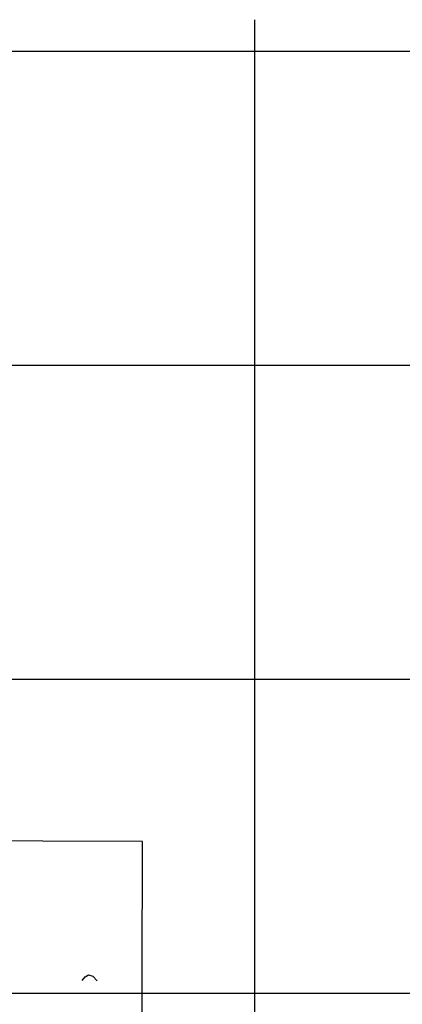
# Model space of a CAD drawing. Extents: x 312047 to 329088, y 8928324 to 8953812.
# Tile 124 of 125: x 323252 to 324471, y 8948964 to 8952100. Entities that reach past the tile are written whole.
import ezdxf

# ---------------------------------------------------------------- set-up
doc = ezdxf.new("R2010")
doc.units = 0
doc.header["$LTSCALE"] = 200
doc.header["$MEASUREMENT"] = 0
doc.layers.get('0').update_dxf_attribs({"linetype": 'CONTINUOUS'})
for name, color, linetype in [('C-MES', 251, 'CONTINUOUS'), ('NOVA MALHA', 1, 'CONTINUOUS'), ('PA-PRAN', 4, 'ZIGZAG')]:
    doc.layers.add(name, color=color, linetype=linetype)
doc.linetypes.add('ZIGZAG', pattern='A,0.0001,-0.2,[131,ltypeshp.shx,S=0.2,R=0,X=-0.2,Y=0],-0.4,[131,ltypeshp.shx,S=0.2,R=180,X=0.2,Y=0],-0.2', length=0.8001)

# ---------------------------------------------------------------- blocks, each defined once
blk = doc.blocks.new('DES6A')
at = {"layer": 'C-MES'}
blk.add_lwpolyline([(321000, 8937617.6), (320988.7, 8937626.8), (320982.3, 8937638.3), (320986.3, 8937651.5), (321000.5, 8937665.8)], dxfattribs=at)

msp = doc.modelspace()

# ---------------------------------------------------------------- linework, layer by layer
at = {"layer": 'NOVA MALHA'}
for p, q in [((324000, 8952100.3), (324000, 8929300.3)), ((318032.6, 8952000), (329087.6, 8952000)), ((318032.6, 8951000), (329087.6, 8951000)), ((318032.6, 8950000), (329087.6, 8950000)), ((318032.6, 8949000), (329087.6, 8949000))]:
    msp.add_line(p, q, dxfattribs=at)
at = {"layer": 'PA-PRAN', "ltscale": 0.5}
msp.add_lwpolyline([(319826.5, 8949460.7), (319749.8, 8949359.1), (319802.8, 8946892.2), (319866.2, 8944536.7), (320100.2, 8944462.6), (321000, 8945052.7), (322787.9, 8946146.7), (322887.9, 8945973.6), (323138.8, 8945989.1), (323634.6, 8946019.8), (323643.5, 8949483.1), (323006.7, 8949484.7)], dxfattribs=at)

# ---------------------------------------------------------------- block references
at = {"zscale": 20.00000002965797, "rotation": 270}
msp.add_blockref('DES6A', (-8614166.7, 9270040.2), dxfattribs=at)

doc.saveas('drawing.dxf')
